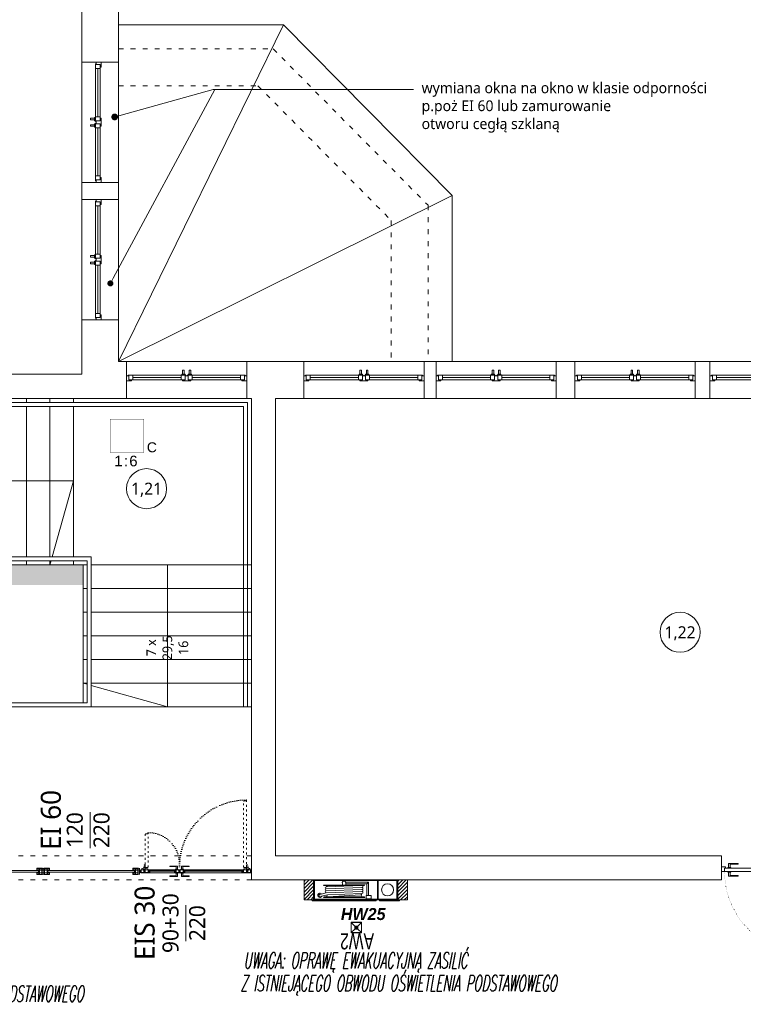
# Model space of a CAD drawing. Header units: millimetres. Extents: x 74561 to 128111, y -68197 to -28273.
# Tile 14 of 26: x 96686 to 98492, y -64748 to -62290. Entities that reach past the tile are written whole.
import ezdxf
from ezdxf import colors
from ezdxf.entities.mleader import LeaderData, LeaderLine
from ezdxf.enums import TextEntityAlignment as Align
from ezdxf.math import Vec2, Vec3

# ---------------------------------------------------------------- set-up
doc = ezdxf.new("R2010")
doc.units = ezdxf.units.MM
doc.set_wipeout_variables(frame=1)
doc.linetypes.add('ACAD_ISO03W100', pattern=[30, 12, -18])
doc.linetypes.add('ACAD_ISO07W100', pattern=[3, 0, -3])
doc.layers.get('0').update_dxf_attribs({"color": 251, "lineweight": 9})
for name, color, linetype, lineweight in [('A-instalacje.ART', 251, 'Continuous', 9), ('A-opis.ART', 251, 'Continuous', 9), ('A-stolarka.ART', 251, 'Continuous', 9), ('A-wyposażenie.ART', 251, 'Continuous', 9), ('IE_LEGENDA', 7, 'Continuous', 13), ('IE_Oświetlenie awaryjne', 1, 'Continuous', 13), ('opis..KF', 251, 'Continuous', 9), ('SAP_elementy', 1, 'Continuous', 15), ('SchSec_adres_element', 1, 'Continuous', 15), ('SchSec_adres_grupy', 6, 'Continuous', 15), ('SchSec_centrala', 3, 'Continuous', 15), ('SchSec_opisy', 9, 'Continuous', 15), ('stolarka_arch', 251, 'Continuous', 9), ('wyp dach..KF', 251, 'Continuous', 9), ('wypełnienie 2', 251, 'Continuous', 9), ('ściana pro..KF', 251, 'Continuous', 9), ('ściany ist..KF', 251, 'Continuous', 9)]:
    doc.layers.add(name, color=color, linetype=linetype, lineweight=lineweight)
doc.styles.add('ARCH', font='segoeuil.ttf')
doc.styles.add('Opisowy', font='arial.ttf')
doc.styles.add('SIMLPEX', font='simplex.shx')
doc.styles.get("Standard").update_dxf_attribs({"font": 'arial.ttf'})

# ---------------------------------------------------------------- blocks, each defined once
blk = doc.blocks.new('*U667')
at = {"layer": 'stolarka_arch', "linetype": 'ACAD_ISO03W100', "lineweight": 0, "ltscale": 0.1}
for points in [[(4.5, 102), (4.5, 0), (8.5, 0), (8.5, 102)], [(3.5, 97), (-1.5, 97), (-1.5, 85), (-0.5, 85), (-0.5, 95), (3.5, 95)], [(3.5, 98), (3.5, 94), (4.5, 94), (4.5, 98)], [(9.5, 98), (9.5, 94), (8.5, 94), (8.5, 98)], [(9.5, 97), (14.5, 97), (14.5, 85), (13.5, 85), (13.5, 95), (9.5, 95)]]:
    blk.add_lwpolyline(points, close=True, dxfattribs=at)
at = {"layer": 'stolarka_arch'}
for points in [[(5, -4), (5, -6), (0, -6), (0, 0), (4, 0), (4, -4), (5, -4)], [(106, 0), (4, 0), (4, -4), (106, -4)], [(101, 1), (101, 6), (89, 6), (89, 5), (99, 5), (99, 1)], [(102, 1), (98, 1), (98, 0), (102, 0)], [(105, -4), (105, -6), (110, -6), (110, 0), (106, 0), (106, -4), (105, -4)], [(101, -5), (101, -10), (89, -10), (89, -9), (99, -9), (99, -5)], [(102, -5), (98, -5), (98, -4), (102, -4)]]:
    blk.add_lwpolyline(points, close=True, dxfattribs=at)
blk.add_circle((4, 0.5), 0.5, dxfattribs=at)
at = {"layer": 'stolarka_arch', "linetype": 'ACAD_ISO07W100', "lineweight": 0, "ltscale": 0.5}
blk.add_arc((4, 0), 102, 0, 89.6506, dxfattribs=at)
blk = doc.blocks.new('*U1002')
at = {"layer": 'stolarka_arch', "lineweight": 0}
blk.add_lwpolyline([(0, 0), (150, 0), (150, -46), (0, -46)], close=True, dxfattribs=at)
at = {"layer": 'stolarka_arch'}
for points in [[(0, -22), (6, -22), (6, -23), (3, -23), (3, -28), (0, -28)], [(3, -23), (8, -23), (8, -29), (2, -29), (2, -28), (3, -28)], [(8, -26), (68, -26), (68, -23), (8, -23)], [(73, -23), (68, -23), (68, -29), (74, -29), (74, -28), (73, -28)], [(70, -22), (80, -22), (80, -23), (77, -23), (77, -28), (73, -28), (73, -23), (70, -23)], [(77, -23), (82, -23), (82, -29), (76, -29), (76, -28), (77, -28)], [(142, -26), (82, -26), (82, -23), (142, -23)], [(147, -23), (142, -23), (142, -29), (148, -29), (148, -28), (147, -28)], [(150, -22), (144, -22), (144, -23), (147, -23), (147, -28), (150, -28)], [(8, -26), (68, -26), (68, -29), (8, -29)], [(73, -30), (69, -30), (69, -29), (73, -29)], [(72, -35), (70, -35), (70, -30), (72, -30)], [(81, -30), (77, -30), (77, -29), (81, -29)], [(80, -35), (78, -35), (78, -30), (80, -30)], [(142, -26), (82, -26), (82, -29), (142, -29)]]:
    blk.add_lwpolyline(points, close=True, dxfattribs=at)
blk = doc.blocks.new('*U994')
at = {"layer": 'stolarka_arch', "lineweight": 0}
blk.add_lwpolyline([(0, 0), (150, 0), (150, -46), (0, -46)], close=True, dxfattribs=at)
at = {"layer": 'stolarka_arch'}
for points in [[(0, -22), (6, -22), (6, -23), (3, -23), (3, -28), (0, -28)], [(3, -23), (8, -23), (8, -29), (2, -29), (2, -28), (3, -28)], [(8, -26), (68, -26), (68, -23), (8, -23)], [(73, -23), (68, -23), (68, -29), (74, -29), (74, -28), (73, -28)], [(70, -22), (80, -22), (80, -23), (77, -23), (77, -28), (73, -28), (73, -23), (70, -23)], [(77, -23), (82, -23), (82, -29), (76, -29), (76, -28), (77, -28)], [(142, -26), (82, -26), (82, -23), (142, -23)], [(147, -23), (142, -23), (142, -29), (148, -29), (148, -28), (147, -28)], [(150, -22), (144, -22), (144, -23), (147, -23), (147, -28), (150, -28)], [(8, -26), (68, -26), (68, -29), (8, -29)], [(73, -30), (69, -30), (69, -29), (73, -29)], [(72, -35), (70, -35), (70, -30), (72, -30)], [(81, -30), (77, -30), (77, -29), (81, -29)], [(80, -35), (78, -35), (78, -30), (80, -30)], [(142, -26), (82, -26), (82, -29), (142, -29)]]:
    blk.add_lwpolyline(points, close=True, dxfattribs=at)
blk = doc.blocks.new('nr pom')
at = {"layer": 'opis..KF', "lineweight": 20}
blk.add_circle((0, 0), 25, dxfattribs=at)
at = {"layer": 'opis..KF', "style": 'ARCH'}
blk.add_attdef('00', text='', height=15, dxfattribs=at).set_placement((0, 0), align=Align.MIDDLE_CENTER)
blk = doc.blocks.new('_Dot')
at = {"color": 0, "linetype": 'ByBlock', "lineweight": -2}
blk.add_line((-0.5, 0), (-1, 0), dxfattribs=at)
at = {"color": 0, "linetype": 'ByBlock', "const_width": 0.5}
blk.add_lwpolyline([(-0.25, 0, 1), (0.25, 0, 1)], format="xyb", close=True, dxfattribs=at)
blk = doc.blocks.new('*U1792')
at = {"layer": 'A-stolarka.ART'}
for p, q in [((0, -4.5), (0, 0)), ((175, -4.5), (175, 0)), ((106.1, -1.6), (14.1, -1.6)), ((160.9, -1.6), (119.9, -1.6))]:
    blk.add_line(p, q, dxfattribs=at)
at = {"layer": 'A-stolarka.ART', "lineweight": 0}
for p, q in [((105.1, -4.5), (15.1, -4.5)), ((15.3, 0), (104.8, 0)), ((159.9, -4.5), (120.9, -4.5)), ((121.2, 0), (159.7, 0))]:
    blk.add_line(p, q, dxfattribs=at)
at = {"layer": 'A-stolarka.ART', "color": 250, "linetype": 'ACAD_ISO03W100', "lineweight": 0, "ltscale": 0.25, "true_color": 0x323232}
for points in [[(12.5, 107.8), (11.7, 107.8), (11.7, 108.7), (11.5, 108.7), (11.5, 108.3), (8.2, 108.3), (8.2, 108.8), (8.5, 108.8), (8.5, 109), (8.2, 109), (8.2, 109.6), (8.5, 109.6), (8.5, 109.8), (8, 109.8), (8, 1.9), (8.5, 1.9), (8.5, 2.1), (8.2, 2.1), (8.2, 2.8), (8.5, 2.8), (8.5, 3), (8.2, 3), (8.2, 3.5), (11.5, 3.5), (11.5, 3.1), (11.7, 3.1), (11.7, 4), (12.5, 4)], [(167, 56.3), (167, 1.9), (166.5, 1.9), (166.5, 2.1), (166.8, 2.1), (166.8, 2.8), (166.5, 2.8), (166.5, 3), (166.8, 3), (166.8, 3.5), (163.5, 3.5), (163.5, 3.1), (163.3, 3.1), (163.3, 4), (162.5, 4), (162.5, 58.4), (163, 58.4), (163, 58.2), (162.7, 58.2), (162.7, 57.6), (163, 57.6), (163, 57.4), (162.7, 57.4), (162.7, 56.8), (166, 56.8), (166, 57.2), (166.2, 57.2), (166.2, 56.3)]]:
    blk.add_lwpolyline(points, close=True, dxfattribs=at)
at = {"layer": 'A-stolarka.ART'}
for points in [[(6.5, -0.8), (5.6, -0.8), (5.6, 0), (1, 0), (1, -0.2), (1.5, -0.2), (1.5, -2), (1, -2), (1, -2.6), (1.5, -2.6), (1.5, -4.3), (1, -4.3), (1, -4.5), (7.6, -4.5), (7.6, -4), (7.4, -4), (7.4, -4.3), (6.8, -4.3), (6.8, -4), (6.6, -4), (6.6, -4.3), (6.1, -4.3), (6.1, -1), (6.5, -1)], [(15.3, 0), (6, 0), (6, -0.5), (6.2, -0.5), (6.2, -0.2), (6.8, -0.2), (6.8, -0.5), (7.1, -0.5), (7.1, -0.2), (7.6, -0.2), (7.6, -3.5), (7.2, -3.5), (7.2, -3.7), (8.1, -3.7), (8.1, -4.5), (13.2, -4.5), (13.2, -4.3), (12.8, -4.3), (12.8, -2.6), (13.2, -2.6), (13.2, -2), (12.8, -2), (12.8, -0.2), (14.3, -0.2), (14.3, -0.5), (14.5, -0.5), (14.5, -0.2), (15.1, -0.2), (15.1, -0.5), (15.3, -0.5)], [(104.8, 0), (114.1, 0), (114.1, -0.5), (113.9, -0.5), (113.9, -0.2), (113.3, -0.2), (113.3, -0.5), (113.1, -0.5), (113.1, -0.2), (112.5, -0.2), (112.5, -3.5), (112.9, -3.5), (112.9, -3.7), (112, -3.7), (112, -4.5), (106.9, -4.5), (106.9, -4.3), (107.4, -4.3), (107.4, -2.6), (106.9, -2.6), (106.9, -2), (107.4, -2), (107.4, -0.2), (105.8, -0.2), (105.8, -0.5), (105.6, -0.5), (105.6, -0.2), (105, -0.2), (105, -0.5), (104.8, -0.5)], [(121.2, 0), (121.2, -0.5), (121, -0.5), (121, -0.2), (120.4, -0.2), (120.4, -0.5), (120.2, -0.5), (120.2, -0.2), (118.6, -0.2), (118.6, -2), (119.1, -2), (119.1, -2.6), (118.6, -2.6), (118.6, -4.3), (119.1, -4.3), (119.1, -4.5), (112.5, -4.5), (112.5, -4), (112.7, -4), (112.7, -4.3), (113.3, -4.3), (113.3, -4), (113.5, -4), (113.5, -4.3), (114.1, -4.3), (114.1, -1), (113.7, -1), (113.7, -0.8), (114.6, -0.8), (114.6, 0)], [(159.7, 0), (168.9, 0), (168.9, -0.5), (168.8, -0.5), (168.8, -0.2), (168.1, -0.2), (168.1, -0.5), (167.9, -0.5), (167.9, -0.2), (167.4, -0.2), (167.4, -3.5), (167.8, -3.5), (167.8, -3.7), (166.9, -3.7), (166.9, -4.5), (161.8, -4.5), (161.8, -4.3), (162.2, -4.3), (162.2, -2.6), (161.8, -2.6), (161.8, -2), (162.2, -2), (162.2, -0.2), (160.7, -0.2), (160.7, -0.5), (160.5, -0.5), (160.5, -0.2), (159.9, -0.2), (159.9, -0.5), (159.7, -0.5)], [(168.5, -0.8), (169.4, -0.8), (169.4, 0), (174, 0), (174, -0.2), (173.5, -0.2), (173.5, -2), (174, -2), (174, -2.6), (173.5, -2.6), (173.5, -4.3), (174, -4.3), (174, -4.5), (167.4, -4.5), (167.4, -4), (167.6, -4), (167.6, -4.3), (168.1, -4.3), (168.1, -4), (168.4, -4), (168.4, -4.3), (168.9, -4.3), (168.9, -1), (168.5, -1)], [(5.9, -1), (5.4, -1), (5.4, -0.2), (1.7, -0.2), (1.7, -2.2), (1.2, -2.2), (1.2, -2.4), (1.7, -2.4), (1.7, -4.3), (5.9, -4.3)], [(12.6, -0.2), (7.8, -0.2), (7.8, -3.5), (8.3, -3.5), (8.3, -4.3), (12.6, -4.3), (12.6, -2.4), (13.1, -2.4), (13.1, -2.2), (12.6, -2.2)], [(13, -4.3), (13.2, -4.3), (13.2, -4.5), (15.1, -4.5), (15.1, -2.6), (13, -2.6), (13, -2.8), (14.9, -2.8), (14.9, -4.3), (13.4, -4.3), (13.4, -4.1), (13, -4.1)], [(106.1, -0.8), (14.1, -0.8), (14.1, -2.3), (106.1, -2.3)], [(107.1, -4.3), (106.9, -4.3), (106.9, -4.5), (105.1, -4.5), (105.1, -2.6), (107.1, -2.6), (107.1, -2.8), (105.3, -2.8), (105.3, -4.3), (106.7, -4.3), (106.7, -4.1), (107.1, -4.1)], [(107.6, -0.2), (112.3, -0.2), (112.3, -3.5), (111.8, -3.5), (111.8, -4.3), (107.6, -4.3), (107.6, -2.4), (107.1, -2.4), (107.1, -2.2), (107.6, -2.2)], [(114.3, -1), (114.8, -1), (114.8, -0.2), (118.4, -0.2), (118.4, -2.2), (118.9, -2.2), (118.9, -2.4), (118.4, -2.4), (118.4, -4.3), (114.3, -4.3)], [(118.9, -4.3), (119.1, -4.3), (119.1, -4.5), (120.9, -4.5), (120.9, -2.6), (118.9, -2.6), (118.9, -2.8), (120.8, -2.8), (120.8, -4.3), (119.3, -4.3), (119.3, -4.1), (118.9, -4.1)], [(160.9, -0.8), (119.9, -0.8), (119.9, -2.3), (160.9, -2.3)], [(162, -4.3), (161.8, -4.3), (161.8, -4.5), (159.9, -4.5), (159.9, -2.6), (162, -2.6), (162, -2.8), (160.1, -2.8), (160.1, -4.3), (161.6, -4.3), (161.6, -4.1), (162, -4.1)], [(162.4, -0.2), (167.2, -0.2), (167.2, -3.5), (166.7, -3.5), (166.7, -4.3), (162.4, -4.3), (162.4, -2.4), (161.9, -2.4), (161.9, -2.2), (162.4, -2.2)], [(169.1, -1), (169.6, -1), (169.6, -0.2), (173.3, -0.2), (173.3, -2.2), (173.8, -2.2), (173.8, -2.4), (173.3, -2.4), (173.3, -4.3), (169.1, -4.3)]]:
    blk.add_lwpolyline(points, close=True, dxfattribs=at)
at = {"layer": 'A-stolarka.ART', "lineweight": 0}
for points in [[(5.9, 0.5), (5.1, 0.5, 0.43839), (4.8, 0.3), (4.8, 0), (2.3, 0), (2.3, 0.9, -0.320305), (3, 1.9), (4.6, 2.5)], [(7.5, 2.5), (11.2, 1.8, -0.364335), (12, 0.8), (12, 0), (8.5, 0), (8.5, 0.4, 0.43839), (8.3, 0.6), (6.2, 0.5)], [(167.5, 2.5), (163.8, 1.8, 0.364335), (163, 0.8), (163, 0), (166.5, 0), (166.5, 0.4, -0.43839), (166.7, 0.6), (168.8, 0.5)], [(169.1, 0.5), (169.9, 0.5, -0.43839), (170.2, 0.3), (170.2, 0), (172.7, 0), (172.7, 0.9, 0.320305), (172, 1.9), (170.4, 2.5)]]:
    blk.add_lwpolyline(points, format="xyb", dxfattribs=at)
at = {"layer": 'A-stolarka.ART', "color": 250, "linetype": 'ACAD_ISO03W100', "lineweight": 0, "ltscale": 0.25, "true_color": 0x323232}
for points in [[(5.5, 3.4), (6.2, 7.1, -0.364335), (7.2, 7.9), (8, 7.9), (8, 4.4), (7.6, 4.4, 0.43839), (7.4, 4.2), (7.5, 2.1)], [(169.5, 3.4), (168.8, 7.1, 0.364335), (167.8, 7.9), (167, 7.9), (167, 4.4), (167.4, 4.4, -0.43839), (167.6, 4.2), (167.5, 2.1)]]:
    blk.add_lwpolyline(points, format="xyb", dxfattribs=at)
at = {"layer": 'A-stolarka.ART', "lineweight": 0}
for points in [[(110, 1), (110, 6), (98, 6), (98, 5), (108, 5), (108, 1)], [(111, 1), (107, 1), (107, 0), (111, 0)], [(115.6, 1), (119.6, 1), (119.6, 0), (115.6, 0)], [(116.6, 1), (116.6, 6), (128.6, 6), (128.6, 5), (118.6, 5), (118.6, 1)], [(110, -5.5), (110, -10.5), (98, -10.5), (98, -9.5), (108, -9.5), (108, -5.5)], [(111, -5.5), (107, -5.5), (107, -4.5), (111, -4.5)], [(115.6, -5.5), (119.6, -5.5), (119.6, -4.5), (115.6, -4.5)], [(116.6, -5.5), (116.6, -10.5), (128.6, -10.5), (128.6, -9.5), (118.6, -9.5), (118.6, -5.5)]]:
    blk.add_lwpolyline(points, close=True, dxfattribs=at)
for centre in [(6, 1.9), (168.9, 1.9)]:
    blk.add_circle(centre, 1.5, dxfattribs=at)
at = {"layer": 'A-stolarka.ART', "color": 250, "linetype": 'ACAD_ISO07W100', "lineweight": 0, "true_color": 0x323232}
for centre, radius, start, end in [((8, 4.5), 105.3, 0, 90), ((162.5, 9.2), 49.2, 90, 180)]:
    blk.add_arc(centre, radius, start, end, dxfattribs=at)
blk = doc.blocks.new('*U1793')
at = {"layer": 'A-stolarka.ART'}
for p, q in [((0, 0), (0, 8)), ((120, 0), (120, 8))]:
    blk.add_line(p, q, dxfattribs=at)
for points in [[(1.7, 5.5), (1.7, 5.7), (4.8, 5.7), (4.8, 5.5), (5, 5.5), (5, 5.7), (5.5, 5.7), (5.5, 5.9), (5, 5.9), (5, 7.8), (5.5, 7.8), (5.5, 8), (1, 8), (1, 7.8), (1.5, 7.8), (1.5, 5.9), (1, 5.9), (1, 5.7), (1.5, 5.7), (1.5, 5.5)], [(1.7, 2.5), (1.7, 2.3), (4.8, 2.3), (4.8, 2.5), (5, 2.5), (5, 2.3), (5.5, 2.3), (5.5, 2.1), (5, 2.1), (5, 0.2), (5.5, 0.2), (5.5, 0), (1, 0), (1, 0.2), (1.5, 0.2), (1.5, 2.1), (1, 2.1), (1, 2.3), (1.5, 2.3), (1.5, 2.5)], [(1.9, 5.7), (1.9, 5.3), (1.7, 5.3), (1.7, 2.7), (1.9, 2.7), (1.9, 2.3), (1.7, 2.3), (1.7, 2.5), (1.5, 2.5), (1.5, 5.5), (1.7, 5.5), (1.7, 5.7)], [(1.7, 5.9), (4.8, 5.9), (4.8, 7.8), (1.7, 7.8)], [(1.7, 2.1), (4.8, 2.1), (4.8, 0.2), (1.7, 0.2)], [(4.6, 5.7), (4.6, 5.3), (4.8, 5.3), (4.8, 2.7), (4.6, 2.7), (4.6, 2.3), (4.8, 2.3), (4.8, 2.5), (5, 2.5), (5, 5.5), (4.8, 5.5), (4.8, 5.7)], [(5, 6.1), (5, 5.9), (7, 5.9), (7, 5.5), (8, 5.5), (8, 8), (5.5, 8), (5.5, 7.7), (5, 7.7), (5, 7.5), (5.7, 7.5), (5.7, 7.8), (7.8, 7.8), (7.8, 5.7), (7.2, 5.7), (7.2, 6.1)], [(5, 1.9), (5, 2.1), (7, 2.1), (7, 2.5), (8, 2.5), (8, 0), (5.5, 0), (5.5, 0.3), (5, 0.3), (5, 0.5), (5.7, 0.5), (5.7, 0.2), (7.8, 0.2), (7.8, 2.3), (7.2, 2.3), (7.2, 1.9)], [(6, 5), (114, 5), (114, 3), (6, 3)], [(115, 6.1), (115, 5.9), (113, 5.9), (113, 5.5), (112, 5.5), (112, 8), (114.5, 8), (114.5, 7.7), (115, 7.7), (115, 7.5), (114.3, 7.5), (114.3, 7.8), (112.2, 7.8), (112.2, 5.7), (112.8, 5.7), (112.8, 6.1)], [(115, 1.9), (115, 2.1), (113, 2.1), (113, 2.5), (112, 2.5), (112, 0), (114.5, 0), (114.5, 0.3), (115, 0.3), (115, 0.5), (114.3, 0.5), (114.3, 0.2), (112.2, 0.2), (112.2, 2.3), (112.8, 2.3), (112.8, 1.9)], [(118.3, 5.5), (118.3, 5.7), (115.2, 5.7), (115.2, 5.5), (115, 5.5), (115, 5.7), (114.5, 5.7), (114.5, 5.9), (115, 5.9), (115, 7.8), (114.5, 7.8), (114.5, 8), (119, 8), (119, 7.8), (118.5, 7.8), (118.5, 5.9), (119, 5.9), (119, 5.7), (118.5, 5.7), (118.5, 5.5)], [(118.3, 2.5), (118.3, 2.3), (115.2, 2.3), (115.2, 2.5), (115, 2.5), (115, 2.3), (114.5, 2.3), (114.5, 2.1), (115, 2.1), (115, 0.2), (114.5, 0.2), (114.5, 0), (119, 0), (119, 0.2), (118.5, 0.2), (118.5, 2.1), (119, 2.1), (119, 2.3), (118.5, 2.3), (118.5, 2.5)], [(115.4, 5.7), (115.4, 5.3), (115.2, 5.3), (115.2, 2.7), (115.4, 2.7), (115.4, 2.3), (115.2, 2.3), (115.2, 2.5), (115, 2.5), (115, 5.5), (115.2, 5.5), (115.2, 5.7)], [(118.3, 5.9), (115.2, 5.9), (115.2, 7.8), (118.3, 7.8)], [(118.3, 2.1), (115.2, 2.1), (115.2, 0.2), (118.3, 0.2)], [(118.1, 5.7), (118.1, 5.3), (118.3, 5.3), (118.3, 2.7), (118.1, 2.7), (118.1, 2.3), (118.3, 2.3), (118.3, 2.5), (118.5, 2.5), (118.5, 5.5), (118.3, 5.5), (118.3, 5.7)]]:
    blk.add_lwpolyline(points, close=True, dxfattribs=at)
blk = doc.blocks.new('*U1887')
at = {"layer": 'A-wyposażenie.ART'}
h = blk.add_hatch(color=160, dxfattribs=at)
h.dxf.hatch_style = 1
h.paths.add_polyline_path([(107, 0), (27, 0), (27, 1), (107, 1)])
h.paths.add_polyline_path([(-2, 0), (23, 0), (23, 1), (-2, 1)])
h.paths.add_polyline_path([(25.5, -24), (104, -24), (104, -1), (25.5, -1)], flags=16)
h.paths.add_polyline_path([(24.5, -1), (1, -1), (1, -24), (24.5, -24)], flags=16)
h.paths.add_polyline_path([(0, -25), (105, -25), (105, 0), (0, 0)])
at = {"layer": 'A-wyposażenie.ART', "color": 160}
for p, q in [((39.5, -1.5), (33.2, -1.5)), ((33.2, -1.5), (33.2, -5.5)), ((39.5, -5.5), (33.2, -5.5)), ((36.5, -22.1), (36.5, -5.5)), ((36.5, -22.1), (36.5, -5.5)), ((38.5, -20.1), (38.5, -5.5)), ((39.5, -1.5), (39.5, -5.5)), ((41.9, -3.6), (41.1, -3.1)), ((92.9, -3.1), (41.1, -3.1)), ((88.4, -3.6), (42, -3.6)), ((87.5, -6.2), (44.7, -7.9)), ((89.3, -8.6), (44.7, -10.4)), ((89.3, -11.1), (44.7, -12.9)), ((87.5, -3.6), (46.4, -6.1)), ((76.2, -3.6), (92, -3.6)), ((97.2, -4.4), (87.7, -6.2)), ((97.2, -6.9), (89.3, -8.6)), ((92.1, -3.6), (92.9, -3.1)), ((36.5, -22.1), (38.5, -20.1)), ((36.5, -22.1), (65, -22.1)), ((38.5, -20.1), (65, -20.1)), ((41.9, -18), (41.1, -18.4)), ((41.1, -18.4), (92.9, -18.4)), ((67, -17.9), (42, -17.9)), ((89.3, -13.6), (44.7, -15.4)), ((89.4, -16.1), (44.7, -17.9)), ((65, -18.5), (67, -18.5)), ((65, -18.5), (67, -18.5)), ((65, -18.9), (65, -20)), ((65, -20), (65, -20)), ((67, -17.9), (92, -17.9)), ((69, -18.5), (67, -18.5)), ((68.6, -18.5), (69, -18.5)), ((69, -18.9), (69, -20)), ((92.1, -18), (92.9, -18.4))]:
    blk.add_line(p, q, dxfattribs=at)
for points in [[(-2, 0), (23, 0), (23, 1), (-2, 1)], [(0, -25), (105, -25), (105, 0), (0, 0)], [(107, 0), (27, 0), (27, 1), (107, 1)], [(24.5, -1), (1, -1), (1, -24), (24.5, -24)], [(25.5, -24), (104, -24), (104, -1), (25.5, -1)]]:
    blk.add_lwpolyline(points, close=True, dxfattribs=at)
blk.add_circle((12.8, -12.5), 7.5, dxfattribs=at)
for centre, radius, start, end in [((42, -3.3), 0.3, 240, 270), ((44.7, -9.2), 1.25, 90, 270), ((44.7, -11.7), 1.25, 90, 270), ((46.4, -4.9), 1.25, 90, 270), ((46.4, -7.4), 1.25, 90, 204.8611), ((87.4, -4.9), 1.29, 271.7747, 88.3577), ((89.3, -9.9), 1.25, 270, 90), ((89.3, -12.4), 1.25, 270, 90), ((92, -3.3), 0.3, 270, 300), ((97.2, -5.7), 2.7, 221.3769, 160.9252), ((97.2, -5.7), 1.25, 270, 110.7696), ((42, -18.2), 0.3, 90, 120), ((44.7, -14.2), 1.25, 90, 270), ((44.7, -16.7), 1.25, 90, 270), ((67, -21.1), 2.25, 150.1519, 29.8481), ((65, -18.6), 0.16, 90, 247.3402), ((64.9, -18.9), 0.1, 0, 67.3402), ((69, -18.6), 0.16, 292.6598, 90), ((69.1, -18.9), 0.1, 112.6598, 180), ((87.6, -16.6), 1.25, 270, 23.103), ((89.3, -14.9), 1.25, 270, 90), ((92, -18.2), 0.3, 60, 90)]:
    blk.add_arc(centre, radius, start, end, dxfattribs=at)
blk = doc.blocks.new('*U1899')
at = {"const_width": 1}
blk.add_lwpolyline([(-25, -25), (-25, 25), (25, 25), (25, -25)], close=True, dxfattribs=at)
at = {"const_width": 0.2}
blk.add_lwpolyline([(-8, 18), (-15.5, 4.5, 0.572988), (-12.9, 0), (-3, 0, -0.572988), (-0.4, -4.5), (-8, -18)], format="xyb", dxfattribs=at)
blk.add_lwpolyline([(8, -8), (8, 18), (8, 11), (4.4, 11), (11.6, 11)], dxfattribs=at)
blk.add_lwpolyline([(3, -13), (3, -13, -0.414214), (8, -8), (8, -8, -0.414214), (13, -13), (13, -13, -0.414214), (8, -18), (8, -18, -0.414214)], format="xyb", close=True, dxfattribs=at)
at = {"layer": 'SchSec_adres_element', "insert": (-1.4, -37.9), "char_height": 16, "width": 17.797, "attachment_point": 5}
blk.add_mtext('\\pxqc;:', dxfattribs=at)
at = {"layer": 'SchSec_adres_element', "transparency": 33554687, "flags": 8}
blk.add_attdef('PETLA', text='', height=16, dxfattribs=at).set_placement((-6.4, -37.9), align=Align.MIDDLE_RIGHT)
blk.add_attdef('ELEM', text='', height=16, dxfattribs=at).set_placement((3.6, -37.9), align=Align.MIDDLE_LEFT)
at = {"layer": 'SchSec_adres_grupy', "flags": 8}
blk.add_attdef('ADRES', text='', height=16, dxfattribs=at).set_placement((0, 29), align=Align.CENTER)
at = {"layer": 'SchSec_centrala', "flags": 8}
blk.add_attdef('CSP', text='', height=16, dxfattribs=at).set_placement((-0.7, -90.7), align=Align.CENTER)
blk.add_wipeout([(-25, -25), (-25, 25), (25, 25), (25, -25)])
at = {"insert": (30, -25), "char_height": 15, "width": 19.244, "attachment_point": 7}
blk.add_mtext('\\pxql;C', dxfattribs=at)
at = {"layer": 'SchSec_opisy', "flags": 8}
for tag, p in [('OP_1', (-29, 17)), ('OP_2', (-29, 0)), ('OP_3', (-29, -17))]:
    blk.add_attdef(tag, text='', height=16, dxfattribs=at).set_placement(p, align=Align.MIDDLE_RIGHT)
blk = doc.blocks.new('Oprawa AW2')
at = {"layer": 'IE_Oświetlenie awaryjne'}
h = blk.add_hatch(color=0, dxfattribs=at)
h.dxf.hatch_style = 1
h.paths.add_polyline_path([(1, 6.6, 1), (-1, 6.6, 1)])
h = blk.add_hatch(color=0, dxfattribs=at)
h.dxf.hatch_style = 1
h.paths.add_polyline_path([(1.4, 8), (1.3, 8), (1.3, 7.8), (1.4, 7.8)])
h = blk.add_hatch(color=0, dxfattribs=at)
h.dxf.hatch_style = 1
h.paths.add_polyline_path([(1.4, 7.8), (1.3, 7.8), (1.3, 7.6), (1.4, 7.6)])
at = {"layer": 'IE_Oświetlenie awaryjne', "color": 0}
for points in [[(-6.1, 13.2), (6.1, 13.2, -0.414214), (6.6, 12.7), (6.6, 0.5, -0.414214), (6.1, 0), (-6.1, 0, -0.414214), (-6.6, 0.5), (-6.6, 12.7, -0.414214)], [(-6.1, 12.9), (6.1, 12.9, -0.414214), (6.3, 12.7), (6.3, 0.5, -0.414214), (6.1, 0.2), (-6.1, 0.2, -0.414214), (-6.4, 0.5), (-6.4, 12.7, -0.414214)]]:
    blk.add_lwpolyline(points, format="xyb", close=True, dxfattribs=at)
for points in [[(-6.3, 12.9), (-1.8, 8.4)], [(1.8, 8.4), (6.3, 12.9)], [(-1.8, 4.8), (-6.3, 0.3)], [(1.3, 7.8), (1.4, 7.8)], [(1.8, 4.8), (6.3, 0.3)]]:
    blk.add_lwpolyline(points, dxfattribs=at)
for points in [[(-1.8, 4.8), (-1.8, 8.4), (1.8, 8.4), (1.8, 4.8)], [(-1.6, 5), (-1.6, 8.1), (1.5, 8.1), (1.5, 5)], [(1.3, 8), (1.3, 7.6), (1.4, 7.6), (1.4, 8)]]:
    blk.add_lwpolyline(points, close=True, dxfattribs=at)
blk.add_circle((0, 6.6), 1, dxfattribs=at)
at = {"layer": 'IE_Oświetlenie awaryjne', "color": 0, "insert": (-22.1, 33.8), "char_height": 20, "width": 20.191, "attachment_point": 1, "style": 'Opisowy'}
blk.add_mtext('{\\W0.7;AW2}', dxfattribs=at)

msp = doc.modelspace()

# ---------------------------------------------------------------- hatches: boundary and pattern name
at = {"layer": 'wyp dach..KF', "lineweight": 5, "true_color": 0xc8c8c8, "transparency": 33554559}
h = msp.add_hatch(color=9, dxfattribs=at)
h.dxf.hatch_style = 1
h.paths.add_polyline_path([(96832.8, -63650.9), (96356.8, -63650.9), (96356.8, -63995), (96391.4, -63995), (96470.9, -63701), (96844.8, -63701), (96844.8, -63650.9)])
at = {"layer": 'wypełnienie 2', "linetype": 'ByBlock', "transparency": 33554595}
h = msp.add_hatch(dxfattribs=at)
h.set_pattern_fill('ANSI31', color=256, scale=2)
h.set_pattern_definition([(45, (-99276.4796, 65444.994), (-4.49012806, 4.49012806), [])])
h.paths.add_polyline_path([(97653.8, -64437), (97629.8, -64437), (97629.8, -64487), (97653.8, -64487)])
h.paths.add_polyline_path([(97419.8, -64437), (97395.8, -64437), (97395.8, -64487), (97419.8, -64487)])

# ---------------------------------------------------------------- linework, layer by layer
for p, q in [((97344.2, -62302.8), (96933.1, -63143)), ((96933.1, -63143), (97765.2, -62728.3)), ((96854.8, -63995), (96346.8, -63995)), ((96864.8, -64005), (96346.8, -64005))]:
    msp.add_line(p, q)
at = {"linetype": 'ACAD_ISO03W100'}
for p, q in [((97264.8, -64377), (95704.8, -64377)), ((97264.8, -64437), (95704.8, -64437))]:
    msp.add_line(p, q, dxfattribs=at)
for points in [[(96933.1, -62302.8), (97344.2, -62302.8), (97765.2, -62728.3), (97765.2, -63143.2)], [(95928.8, -63999), (95928.8, -63235), (97264.8, -63235), (97264.8, -63999)], [(95938.8, -63658.5), (95938.8, -63245), (97254.8, -63245), (97254.8, -64005)], [(95948.8, -63661.3), (95948.8, -63255), (97244.8, -63255), (97244.8, -64005)], [(96336.8, -63769.4), (96336.8, -63631), (96864.8, -63631), (96864.8, -64005)], [(96346.8, -63772.2), (96346.8, -63641), (96854.8, -63641), (96854.8, -63995)], [(96356.8, -63775), (96356.8, -63651), (96844.8, -63651), (96844.8, -63995)], [(96844.8, -63651), (96854.8, -63651)], [(96864.8, -63651), (97264.8, -63651)], [(97054.8, -63651), (97054.8, -64005), (96864.8, -63951.6)], [(96844.8, -63710), (96854.8, -63710)], [(96864.8, -63710), (97264.8, -63710)], [(96844.8, -63769), (96854.8, -63769)], [(96864.8, -63769), (97264.8, -63769)], [(96844.8, -63828), (96854.8, -63828)], [(96864.8, -63828), (97264.8, -63828)], [(96844.8, -63887), (96854.8, -63887)], [(96864.8, -63887), (97264.8, -63887)], [(96844.8, -63946), (96854.8, -63946)], [(96854.8, -63948.8), (96844.8, -63946)], [(96864.8, -63946), (97264.8, -63946)], [(96844.8, -64005), (97264.8, -64005)]]:
    msp.add_lwpolyline(points)
for points in [[(96933.1, -62362.8), (97319.1, -62362.8), (97705.2, -62753), (97705.2, -63143.2)], [(96933.1, -62454.8), (97280.7, -62454.8), (97613.2, -62790.8), (97613.2, -63143)]]:
    msp.add_lwpolyline(points, dxfattribs=at)
at = {"color": 252, "true_color": 0x919191}
for points in [[(96702.8, -63245), (96702.8, -63235)], [(96761.8, -63245), (96761.8, -63235)], [(96820.8, -63245), (96820.8, -63235)], [(96702.8, -63631), (96702.8, -63255)], [(96761.8, -63631), (96761.8, -63255)], [(96820.8, -63631), (96820.8, -63255)], [(96348.8, -63441), (96820.8, -63441), (96767.4, -63631)], [(96702.8, -63651), (96702.8, -63641)], [(96761.8, -63651), (96761.8, -63641)], [(96764.6, -63641), (96761.8, -63651)], [(96820.8, -63651), (96820.8, -63641)]]:
    msp.add_lwpolyline(points, dxfattribs=at)
at = {"layer": 'ściana pro..KF', "linetype": 'ByBlock'}
for points in [[(97419.8, -64437), (97419.8, -64487), (97395.8, -64487), (97395.8, -64437)], [(97629.8, -64437), (97629.8, -64487), (97653.8, -64487), (97653.8, -64437)]]:
    msp.add_lwpolyline(points, dxfattribs=at)
at = {"layer": 'ściany ist..KF', "linetype": 'ByBlock'}
for points in [[(95704.8, -61932), (95644.8, -61932), (95644.8, -63235), (96952.9, -63235), (96952.9, -63143), (96933.1, -63143), (96933.1, -63038.8), (96841.1, -63038.8), (96841.1, -63175), (95704.8, -63175), (95704.8, -62645.5), (95726.8, -62645.5), (95726.8, -62509.5), (95704.8, -62509.5), (95704.8, -62301.5), (95726.8, -62301.5), (95726.8, -61995.5), (95704.8, -61995.5), (95704.8, -61932), (95644.8, -61932)], [(97252.9, -63143), (97252.9, -63235), (97264.8, -63235), (97264.8, -64437), (98437.3, -64437), (98437.3, -64377), (97324.8, -64377), (97324.8, -63235), (97395.4, -63235), (97395.4, -63143), (97252.9, -63143)]]:
    msp.add_lwpolyline(points, dxfattribs=at)
for points in [[(96841.1, -62395.9), (96933.1, -62395.9), (96933.1, -62130.6), (96841.1, -62130.6)], [(96841.1, -62738.8), (96933.1, -62738.8), (96933.1, -62695.9), (96841.1, -62695.9)], [(97695.4, -63235), (97725.2, -63235), (97725.2, -63143), (97695.4, -63143)], [(98025.2, -63235), (98071.9, -63235), (98071.9, -63143), (98025.2, -63143)], [(98371.9, -63235), (98408.8, -63235), (98408.8, -63143), (98371.9, -63143)]]:
    msp.add_lwpolyline(points, close=True, dxfattribs=at)

# ---------------------------------------------------------------- block references
at = {"layer": 'A-instalacje.ART', "xscale": 2, "yscale": 2, "zscale": 2, "rotation": 180}
msp.add_blockref('*U1887', (97629.8, -64487), dxfattribs=at)
at = {"layer": 'A-stolarka.ART', "xscale": -1.587762, "yscale": 1.587762, "zscale": 1.587762}
msp.add_blockref('*U1792', (97264.8, -64412), dxfattribs=at)
at = {"layer": 'A-stolarka.ART', "yscale": 2, "zscale": 2, "rotation": 180}
for xscale in [2, -2]:
    msp.add_blockref('*U1793', (96744.8, -64408), dxfattribs=dict(at, xscale=xscale))
at = {"layer": 'IE_Oświetlenie awaryjne', "xscale": 2, "yscale": 2, "zscale": 2, "rotation": 180}
msp.add_blockref('Oprawa AW2', (97526.3, -64543), dxfattribs=at)
at = {"layer": 'opis..KF', "color": 30, "xscale": 2, "yscale": 2, "zscale": 2}
for p, values in [((97002.8, -63460.5), {'00': '1,21'}), ((98334.2, -63819), {'00': '1,22'})]:
    msp.add_blockref('nr pom', p, dxfattribs=at).add_auto_attribs(values)
at = {"layer": 'stolarka_arch', "color": 5, "xscale": -2, "yscale": 2, "zscale": 2, "rotation": 269.9999891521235}
for p in [(96933.1, -62695.9), (96933.1, -63038.8)]:
    msp.add_blockref('*U994', p, dxfattribs=at)
at = {"layer": 'stolarka_arch', "yscale": 2, "zscale": 2, "rotation": 180}
for name, p, xscale in [('*U1002', (96952.9, -63235), -2), ('*U1002', (97395.4, -63235), -2), ('*U1002', (97725.2, -63235), -2), ('*U1002', (98071.9, -63235), -2), ('*U1002', (98408.8, -63235), -2), ('*U667', (98657.3, -64416.1), 2)]:
    msp.add_blockref(name, p, dxfattribs=dict(at, xscale=xscale))

# ---------------------------------------------------------------- texts
at = {"char_height": 50, "width": 432.839, "attachment_point": 7, "rotation": 90, "style": 'ARCH'}
for s, insert in [('\\A1; EI 60', (96789.6, -64379.3)), ('\\A1; EIS 30', (97023.6, -64654.1))]:
    msp.add_mtext(s, dxfattribs=dict(at, insert=insert))
at = {"layer": 'A-opis.ART', "color": 150, "insert": (97543.4, -64522.6), "char_height": 30, "width": 162.938, "attachment_point": 5, "style": 'ARCH'}
msp.add_mtext('{\\fCentury Gothic|b1|i1|c238|p34;\\C150;\\c15430912;HW25}', dxfattribs=at)
at = {"layer": 'IE_LEGENDA', "style": 'SIMLPEX', "oblique": 10, "width": 0.53}
for s, p in [('UWAGA: OPRAWĘ EWAKUACYJNĄ ZASILIĆ', (97244.9, -64658)), ('Z ISTNIEJĄCEGO OBWODU OŚWIETLENIA PODSTAWOWEGO', (97237, -64715.3)), ('Z ISTNIEJĄCEGO OBWODU OŚWIETLENIA PODSTAWOWEGO', (96056.4, -64741.2))]:
    msp.add_text(s, height=40, dxfattribs=at).set_placement(p)
at = {"layer": 'opis..KF', "insert": (97054.8, -63857.8), "char_height": 24, "attachment_point": 5, "rotation": 90, "style": 'ARCH'}
msp.add_mtext_dynamic_manual_height_columns('7 x 29,5\\P16', width=59.617, gutter_width=70, heights=[0], dxfattribs=at)
at = {"layer": 'stolarka_arch', "char_height": 40, "width": 797.834, "attachment_point": 5, "rotation": 90, "style": 'ARCH'}
for s, insert in [('\\A1;120\\P{\\O220}', (96857.1, -64313)), ('\\A1;90+30\\P{\\O220}', (97096, -64545.1))]:
    msp.add_mtext(s, dxfattribs=dict(at, insert=insert))

# ---------------------------------------------------------------- leaders
at = {"layer": 'opis..KF', "lineweight": 9}
ml = msp.add_multileader_mtext('Standard', dxfattribs=at)
ml.set_content(' ', color=256, style='ARCH')
ml.set_leader_properties(color=256, linetype='ByLayer', lineweight=-1)
ml.set_arrow_properties(name='DOT')
ml.build(insert=Vec2(0, 0))
ml.multileader.update_dxf_attribs({"arrow_head_size": 15})
ctx = ml.context
ctx.base_point, ctx.char_height, ctx.arrow_head_size, ctx.landing_gap_size, ctx.plane_origin = Vec3(97230.2, -62464.4), 24, 15, 18, Vec3(99719.7, -62983.6)
notes = []
notes.append((ctx, [(0, (1, 1, 0), (97173.4, -62464.4), (1, 0), 56.8, [(0, [(96912.5, -62948.1)], 0, [])])]))
ctx.mtext.insert, ctx.mtext.width, ctx.mtext.flow_direction = Vec3(97248.2, -62448.1), 578.172, 5
ml = msp.add_multileader_mtext('Standard', dxfattribs=at)
ml.set_content('wymiana okna na okno w klasie odporności \\Pp.poż EI 60 lub zamurowanie \\Potworu cegłą szklaną', color=256, style='ARCH')
ml.set_leader_properties(color=256, linetype='ByLayer', lineweight=-1)
ml.set_arrow_properties(name='DOT')
ml.build(insert=Vec2(0, 0))
ml.multileader.update_dxf_attribs({"dogleg_length": 31.7, "arrow_head_size": 16.8})
ctx = ml.context
ctx.base_point, ctx.char_height, ctx.arrow_head_size, ctx.landing_gap_size, ctx.plane_origin = Vec3(97669.1, -62464.4), 26.833, 16.8, 20.1, Vec3(99698, -62655.1)
notes.append((ctx, [(0, (1, 1, 0), (97169.2, -62464.4), (1, 0), 499.9, [(0, [(96923.2, -62532.6)], 0, [])])]))
ctx.mtext.insert, ctx.mtext.flow_direction = Vec3(97689.3, -62446.5), 5
for ctx, leaders in notes:
    for number, flags, end, landing, length, lines in leaders:
        leader = LeaderData()
        leader.index, (leader.has_last_leader_line, leader.has_dogleg_vector, leader.attachment_direction) = number, flags
        leader.last_leader_point, leader.dogleg_vector, leader.dogleg_length = Vec3(end), Vec3(landing), length
        for number, points, colour, breaks in lines:
            line = LeaderLine()
            line.index, line.vertices, line.color, line.breaks = number, Vec3.list(points), colors.encode_raw_color(colour), breaks
            leader.lines.append(line)
        ctx.leaders.append(leader)

# ---------------------------------------------------------------- next in the draw order: block references
at = {"layer": 'SAP_elementy'}
ref = msp.add_blockref('*U1899', (96953.7, -63328.5), dxfattribs=dict(at, xscale=1.66, yscale=1.66, zscale=1.66))
ref.add_attrib('PETLA', '1', dxfattribs={"layer": 'SchSec_adres_element', "transparency": 33554687, "height": 26.6, "flags": 8}).set_placement((96943.1, -63391.4), align=Align.MIDDLE_RIGHT)
ref.add_attrib('ELEM', '6', dxfattribs={"layer": 'SchSec_adres_element', "transparency": 33554687, "height": 26.6, "flags": 8}).set_placement((96959.7, -63391.4), align=Align.MIDDLE_LEFT)

doc.saveas('drawing.dxf')
